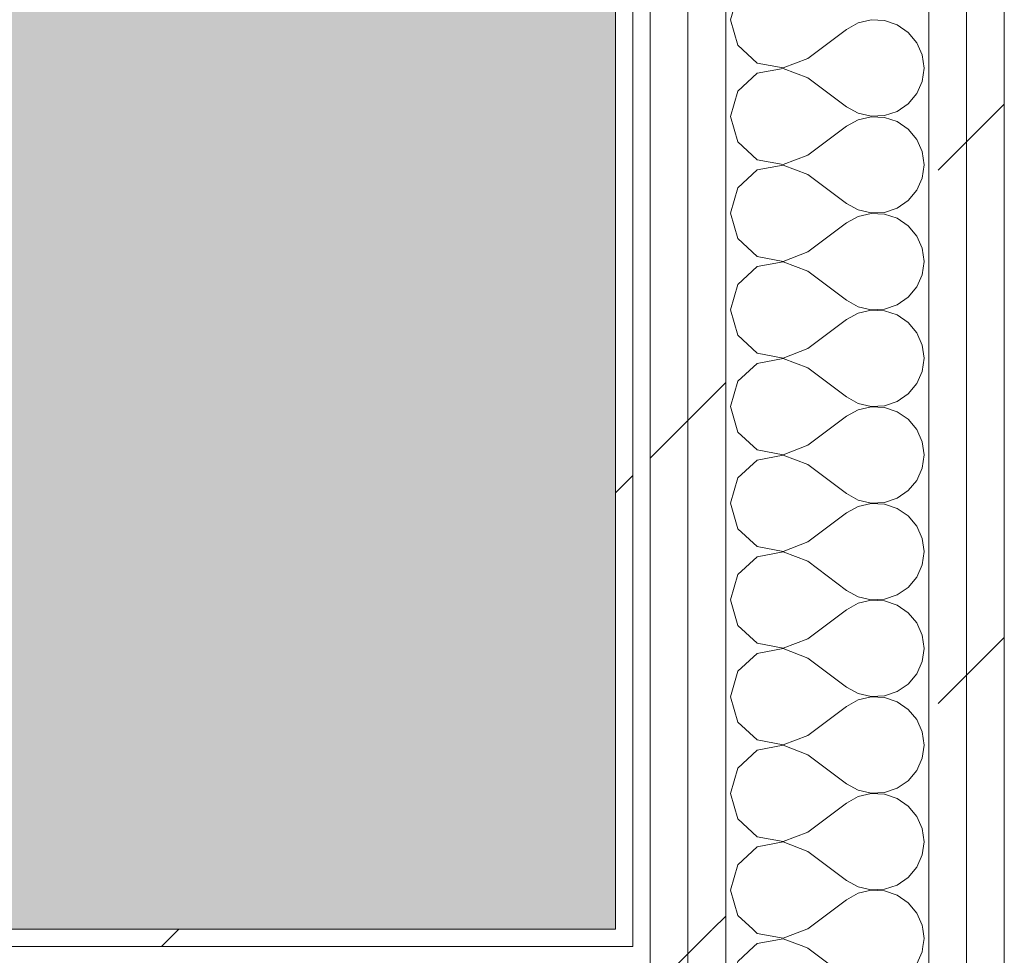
# Model space of a CAD drawing. Header units: millimetres. Extents: x -40968 to 13979, y -19284 to 4746.
# Tile 202 of 234: x -12634 to -12295, y -1006 to -683. Entities that reach past the tile are written whole.
import ezdxf
from ezdxf.enums import TextEntityAlignment as Align

# ---------------------------------------------------------------- set-up
doc = ezdxf.new("R2010")
doc.units = ezdxf.units.MM
doc.header["$MEASUREMENT"] = 0
doc.linetypes.add('Wipeout_Contour', pattern=[1000, 0, -1000])
doc.layers.add('Nuevo_05_AUX_Treball', color=7, linetype='Continuous')
doc.layers.add('Nuevo_08_E_Envans secs', color=7, linetype='Continuous')
for name, color, linetype, lineweight, true_color in [('Nuevo_05_AUX_Treball_Pluma_Nº__3', 7, 'Continuous', 5, 0xa4a4a4), ('Nuevo_08_E_Envans secs_Pluma_Nº__102', 7, 'Continuous', 5, 0xcccccc), ('Nuevo_08_E_Envans secs_Pluma_Nº__171', 171, 'Continuous', 13, 0xaaaaff), ('Nuevo_08_E_Envans secs_Pluma_Nº__177', 7, 'Continuous', 15, 0xf7e046)]:
    doc.layers.add(name, color=color, linetype=linetype, lineweight=lineweight, true_color=true_color)
doc.layers.add('Nuevo_08_E_Envans secs_Pluma_Nº__1', color=7, linetype='Continuous', lineweight=5)
doc.layers.add('Nuevo_Sellos de Zona Archicad_Pluma_Nº__6', color=7, linetype='Continuous', lineweight=5)
doc.styles.add('Estilo_Generado_1', font='txt')
pattern_1 = [(45, (0, 0), (-183.848, 183.848), [195, -65]), (45, (7e-14, 183.85), (-183.848, 183.848), [195, -65])]

# ---------------------------------------------------------------- blocks, each defined once
blk = doc.blocks.new('Planta 2_Office - Descans_1_1', base_point=(-17995.26, 748.54))
at = {"layer": 'Nuevo_05_AUX_Treball', "linetype": 'Continuous', "lineweight": 0, "true_color": 0xfee7e7}
blk.add_hatch(color=7, dxfattribs=at).paths.add_polyline_path([(-22963.42, -1128.98), (-22225.88, -1128.98), (-21025.88, -1128.98), (-18225.38, -1128.98), (-12886.81, -1128.98), (-12886.81, -996.81), (-12428.84, -996.81), (-12428.84, 1963.55), (-22963.42, 1963.55)])
at = {"layer": 'Nuevo_05_AUX_Treball_Pluma_Nº__3', "color": 253, "linetype": 'Continuous', "lineweight": 5, "true_color": 0xa4a4a4, "flags": 128}
blk.add_lwpolyline([(-22963.42, -1128.98), (-22225.88, -1128.98), (-21025.88, -1128.98), (-18225.38, -1128.98), (-12886.81, -1128.98), (-12886.81, -996.81), (-12428.84, -996.81), (-12428.84, 1963.55), (-22963.42, 1963.55)], close=True, dxfattribs=at)
at = {"layer": 'Nuevo_Sellos de Zona Archicad_Pluma_Nº__6', "color": 7, "lineweight": 5, "style": 'Estilo_Generado_1'}
for tag, p in [('ROOM_NAME', (-17995.26, 690.38)), ('ROOM_NUMBER', (-17995.26, 465.99)), ('ROOM_NET_AREA', (-17995.26, 238.62))]:
    blk.add_attdef(tag, text='', height=120, dxfattribs=at).set_placement(p, align=Align.TOP_LEFT)
blk = doc.blocks.new('Muro_93_1', base_point=(-12035.86, -1061.81))
at = {"layer": 'Nuevo_08_E_Envans secs_Pluma_Nº__1', "color": 7, "linetype": 'Continuous', "lineweight": 5}
for p, q in [((-12416.84, -1002.81), (-12416.84, -1008.81)), ((-12294.84, -1008.81), (-12294.84, -1002.81))]:
    blk.add_line(p, q, dxfattribs=at)
at = {"color": 254, "linetype": 'Wipeout_Contour', "lineweight": 0, "ltscale": 49863.976073}
blk.add_wipeout([(-12428.84, -1002.81), (-12422.84, -1002.81), (-12422.84, -996.81), (-12428.84, -996.81)], dxfattribs=at).dxf.layer = 'Nuevo_08_E_Envans secs'
at = {"layer": 'Nuevo_08_E_Envans secs_Pluma_Nº__171', "linetype": 'Continuous', "lineweight": 13, "true_color": 0xaaaaff}
h = blk.add_hatch(dxfattribs=at)
h.set_pattern_fill('Panellat_HPL_0001', color=161, style=0, pattern_type=2)
h.set_pattern_definition(pattern_1)
h.paths.add_polyline_path([(-12428.84, -1002.81), (-12422.84, -1002.81), (-12422.84, -996.81), (-12428.84, -996.81)])
at = {"layer": 'Nuevo_08_E_Envans secs_Pluma_Nº__1', "color": 7, "linetype": 'Continuous', "lineweight": 5}
blk.add_line((-12422.84, -996.81), (-12422.84, -1002.81), dxfattribs=at)
at = {"color": 254, "linetype": 'Wipeout_Contour', "lineweight": 0, "ltscale": 50789.041484}
blk.add_wipeout([(-12428.84, -996.81), (-12886.81, -996.81), (-12886.81, -1002.81), (-12428.84, -1002.81)], dxfattribs=at).dxf.layer = 'Nuevo_08_E_Envans secs'
at = {"layer": 'Nuevo_08_E_Envans secs_Pluma_Nº__171', "linetype": 'Continuous', "lineweight": 13, "true_color": 0xaaaaff}
h = blk.add_hatch(dxfattribs=at)
h.set_pattern_fill('Panellat_HPL_0001', color=161, style=0, pattern_type=2)
h.set_pattern_definition(pattern_1)
h.paths.add_polyline_path([(-12428.84, -996.81), (-12886.81, -996.81), (-12886.81, -1002.81), (-12428.84, -1002.81)])
at = {"layer": 'Nuevo_08_E_Envans secs_Pluma_Nº__1', "color": 7, "linetype": 'Continuous', "lineweight": 5}
blk.add_line((-12422.84, -1002.81), (-12886.81, -1002.81), dxfattribs=at)
at = {"layer": 'Nuevo_08_E_Envans secs_Pluma_Nº__1', "color": 7, "linetype": 'Continuous', "lineweight": 5, "flags": 128}
blk.add_lwpolyline([(-12428.84, -996.81), (-12886.81, -996.81)], dxfattribs=at)
blk = doc.blocks.new('*X276')
at = {"layer": 'Nuevo_08_E_Envans secs_Pluma_Nº__102', "color": 254, "linetype": 'Continuous', "lineweight": 5, "true_color": 0xcccccc}
for p, q in [((-12381.53, -996.81), (-12379.96, -998.24)), ((-12371.01, -999.93), (-12362.86, -996.81)), ((-12322.5, -1000), (-12322.95, -996.81)), ((-12379.96, -998.24), (-12371.01, -999.93)), ((-12371.01, -1000.07), (-12379.96, -1001.76)), ((-12363.88, -1002.81), (-12371.01, -1000.07)), ((-12322.89, -1002.81), (-12322.5, -1000)), ((-12379.96, -1001.76), (-12381.1, -1002.81))]:
    blk.add_line(p, q, dxfattribs=at)
blk = doc.blocks.new('*X277')
at = {"layer": 'Nuevo_08_E_Envans secs_Pluma_Nº__102', "color": 254, "linetype": 'Continuous', "lineweight": 5, "true_color": 0xcccccc}
for p, q in [((-12381.1, -1002.81), (-12386.68, -1007.9)), ((-12362.5, -1003.33), (-12363.88, -1002.81)), ((-12362.5, -1003.33), (-12355.21, -1008.81)), ((-12323.14, -1004.55), (-12322.89, -1002.81)), ((-12324.99, -1008.76), (-12323.14, -1004.55)), ((-12386.68, -1007.9), (-12386.94, -1008.81)), ((-12325.03, -1008.81), (-12324.99, -1008.76))]:
    blk.add_line(p, q, dxfattribs=at)
blk = doc.blocks.new('*X283')
at = {"layer": 'Nuevo_08_E_Envans secs_Pluma_Nº__102', "color": 254, "linetype": 'Continuous', "lineweight": 5, "true_color": 0xcccccc}
for p, q in [((-12386.68, -674.57), (-12389.17, -683.33)), ((-12389.17, -683.33), (-12386.68, -692.1)), ((-12345.14, -684.44), (-12349.17, -686.67)), ((-12340.67, -683.4), (-12345.14, -684.44)), ((-12336.07, -683.62), (-12340.67, -683.4)), ((-12331.72, -685.09), (-12336.07, -683.62)), ((-12327.93, -687.7), (-12331.72, -685.09)), ((-12362.5, -696.67), (-12349.17, -686.67)), ((-12324.99, -691.24), (-12327.93, -687.7)), ((-12386.68, -692.1), (-12379.96, -698.24)), ((-12323.14, -695.45), (-12324.99, -691.24)), ((-12322.5, -700), (-12323.14, -695.45)), ((-12379.96, -698.24), (-12371.01, -699.93)), ((-12371.01, -699.93), (-12362.5, -696.67)), ((-12379.96, -701.76), (-12386.68, -707.9)), ((-12371.01, -700.07), (-12379.96, -701.76)), ((-12362.5, -703.33), (-12371.01, -700.07)), ((-12323.14, -704.55), (-12322.5, -700)), ((-12362.5, -703.33), (-12349.17, -713.33)), ((-12324.99, -708.76), (-12323.14, -704.55)), ((-12386.68, -707.9), (-12389.17, -716.67)), ((-12327.93, -712.3), (-12324.99, -708.76)), ((-12331.72, -714.91), (-12327.93, -712.3)), ((-12349.17, -713.33), (-12345.14, -715.56)), ((-12345.14, -715.56), (-12340.67, -716.6)), ((-12336.07, -716.38), (-12331.72, -714.91)), ((-12389.17, -716.67), (-12386.68, -725.43)), ((-12345.14, -717.77), (-12349.17, -720)), ((-12340.67, -716.73), (-12345.14, -717.77)), ((-12340.67, -716.6), (-12336.07, -716.38)), ((-12336.07, -716.96), (-12340.67, -716.73)), ((-12331.72, -718.43), (-12336.07, -716.96)), ((-12327.93, -721.03), (-12331.72, -718.43)), ((-12362.5, -730), (-12349.17, -720)), ((-12324.99, -724.57), (-12327.93, -721.03)), ((-12386.68, -725.43), (-12379.96, -731.57)), ((-12323.14, -728.78), (-12324.99, -724.57)), ((-12322.5, -733.33), (-12323.14, -728.78)), ((-12379.96, -731.57), (-12371.01, -733.27)), ((-12371.01, -733.27), (-12362.5, -730)), ((-12379.96, -735.09), (-12386.68, -741.24)), ((-12371.01, -733.4), (-12379.96, -735.09)), ((-12362.5, -736.67), (-12371.01, -733.4)), ((-12323.14, -737.89), (-12322.5, -733.33)), ((-12362.5, -736.67), (-12349.17, -746.67)), ((-12324.99, -742.1), (-12323.14, -737.89)), ((-12386.68, -741.24), (-12389.17, -750)), ((-12327.93, -745.64), (-12324.99, -742.1)), ((-12331.72, -748.24), (-12327.93, -745.64)), ((-12349.17, -746.67), (-12345.14, -748.89)), ((-12345.14, -748.89), (-12340.67, -749.93)), ((-12340.67, -749.93), (-12336.07, -749.71)), ((-12336.07, -749.71), (-12331.72, -748.24)), ((-12389.17, -750), (-12386.68, -758.76)), ((-12345.14, -751.11), (-12349.17, -753.33)), ((-12340.67, -750.07), (-12345.14, -751.11)), ((-12336.07, -750.29), (-12340.67, -750.07)), ((-12331.72, -751.76), (-12336.07, -750.29)), ((-12327.93, -754.36), (-12331.72, -751.76)), ((-12362.5, -763.33), (-12349.17, -753.33)), ((-12324.99, -757.9), (-12327.93, -754.36)), ((-12386.68, -758.76), (-12379.96, -764.91)), ((-12323.14, -762.11), (-12324.99, -757.9)), ((-12371.01, -766.6), (-12362.5, -763.33)), ((-12322.5, -766.67), (-12323.14, -762.11)), ((-12379.96, -764.91), (-12371.01, -766.6)), ((-12371.01, -766.73), (-12379.96, -768.43)), ((-12362.5, -770), (-12371.01, -766.73)), ((-12323.14, -771.22), (-12322.5, -766.67)), ((-12379.96, -768.43), (-12386.68, -774.57)), ((-12362.5, -770), (-12349.17, -780)), ((-12324.99, -775.43), (-12323.14, -771.22)), ((-12386.68, -774.57), (-12389.17, -783.33)), ((-12327.93, -778.97), (-12324.99, -775.43)), ((-12349.17, -780), (-12345.14, -782.23)), ((-12331.72, -781.57), (-12327.93, -778.97)), ((-12389.17, -783.33), (-12386.68, -792.1)), ((-12345.14, -782.23), (-12340.67, -783.27)), ((-12340.67, -783.4), (-12345.14, -784.44)), ((-12340.67, -783.27), (-12336.07, -783.04)), ((-12336.07, -783.62), (-12340.67, -783.4)), ((-12336.07, -783.04), (-12331.72, -781.57)), ((-12331.72, -785.09), (-12336.07, -783.62)), ((-12362.5, -796.67), (-12349.17, -786.67)), ((-12345.14, -784.44), (-12349.17, -786.67)), ((-12327.93, -787.7), (-12331.72, -785.09)), ((-12324.99, -791.24), (-12327.93, -787.7)), ((-12386.68, -792.1), (-12379.96, -798.24)), ((-12323.14, -795.45), (-12324.99, -791.24)), ((-12371.01, -799.93), (-12362.5, -796.67)), ((-12322.5, -800), (-12323.14, -795.45)), ((-12379.96, -798.24), (-12371.01, -799.93)), ((-12371.01, -800.07), (-12379.96, -801.76)), ((-12362.5, -803.33), (-12371.01, -800.07)), ((-12323.14, -804.55), (-12322.5, -800)), ((-12379.96, -801.76), (-12386.68, -807.9)), ((-12362.5, -803.33), (-12349.17, -813.33)), ((-12324.99, -808.76), (-12323.14, -804.55)), ((-12386.68, -807.9), (-12389.17, -816.67)), ((-12327.93, -812.3), (-12324.99, -808.76)), ((-12349.17, -813.33), (-12345.14, -815.56)), ((-12331.72, -814.91), (-12327.93, -812.3)), ((-12389.17, -816.67), (-12386.68, -825.43)), ((-12345.14, -815.56), (-12340.67, -816.6)), ((-12340.67, -816.73), (-12345.14, -817.77)), ((-12340.67, -816.6), (-12336.07, -816.38)), ((-12336.07, -816.96), (-12340.67, -816.73)), ((-12336.07, -816.38), (-12331.72, -814.91)), ((-12331.72, -818.43), (-12336.07, -816.96)), ((-12362.5, -830), (-12349.17, -820)), ((-12345.14, -817.77), (-12349.17, -820)), ((-12327.93, -821.03), (-12331.72, -818.43)), ((-12324.99, -824.57), (-12327.93, -821.03)), ((-12386.68, -825.43), (-12379.96, -831.57)), ((-12323.14, -828.78), (-12324.99, -824.57)), ((-12371.01, -833.27), (-12362.5, -830)), ((-12322.5, -833.33), (-12323.14, -828.78)), ((-12379.96, -831.57), (-12371.01, -833.27)), ((-12371.01, -833.4), (-12379.96, -835.09)), ((-12362.5, -836.67), (-12371.01, -833.4)), ((-12323.14, -837.89), (-12322.5, -833.33)), ((-12379.96, -835.09), (-12386.68, -841.24)), ((-12362.5, -836.67), (-12349.17, -846.67)), ((-12324.99, -842.1), (-12323.14, -837.89)), ((-12386.68, -841.24), (-12389.17, -850)), ((-12327.93, -845.64), (-12324.99, -842.1)), ((-12349.17, -846.67), (-12345.14, -848.89)), ((-12331.72, -848.24), (-12327.93, -845.64)), ((-12389.17, -850), (-12386.68, -858.76)), ((-12345.14, -851.11), (-12349.17, -853.33)), ((-12345.14, -848.89), (-12340.67, -849.93)), ((-12340.67, -850.07), (-12345.14, -851.11)), ((-12340.67, -849.93), (-12336.07, -849.71)), ((-12336.07, -850.29), (-12340.67, -850.07)), ((-12336.07, -849.71), (-12331.72, -848.24)), ((-12331.72, -851.76), (-12336.07, -850.29)), ((-12362.5, -863.33), (-12349.17, -853.33)), ((-12327.93, -854.36), (-12331.72, -851.76)), ((-12324.99, -857.9), (-12327.93, -854.36)), ((-12323.14, -862.11), (-12324.99, -857.9)), ((-12386.68, -858.76), (-12379.96, -864.91)), ((-12379.96, -864.91), (-12371.01, -866.6)), ((-12371.01, -866.6), (-12362.5, -863.33)), ((-12322.5, -866.67), (-12323.14, -862.11)), ((-12379.96, -868.43), (-12386.68, -874.57)), ((-12371.01, -866.73), (-12379.96, -868.43)), ((-12362.5, -870), (-12371.01, -866.73)), ((-12323.14, -871.22), (-12322.5, -866.67)), ((-12362.5, -870), (-12349.17, -880)), ((-12324.99, -875.43), (-12323.14, -871.22)), ((-12386.68, -874.57), (-12389.17, -883.33)), ((-12327.93, -878.97), (-12324.99, -875.43)), ((-12349.17, -880), (-12345.14, -882.23)), ((-12336.07, -883.04), (-12331.72, -881.57)), ((-12331.72, -881.57), (-12327.93, -878.97)), ((-12389.17, -883.33), (-12386.68, -892.1)), ((-12345.14, -884.44), (-12349.17, -886.67)), ((-12345.14, -882.23), (-12340.67, -883.27)), ((-12340.67, -883.4), (-12345.14, -884.44)), ((-12340.67, -883.27), (-12336.07, -883.04)), ((-12336.07, -883.62), (-12340.67, -883.4)), ((-12331.72, -885.09), (-12336.07, -883.62)), ((-12327.93, -887.7), (-12331.72, -885.09)), ((-12362.5, -896.67), (-12349.17, -886.67)), ((-12324.99, -891.24), (-12327.93, -887.7)), ((-12386.68, -892.1), (-12379.96, -898.24)), ((-12323.14, -895.45), (-12324.99, -891.24)), ((-12322.5, -900), (-12323.14, -895.45)), ((-12379.96, -898.24), (-12371.01, -899.93)), ((-12371.01, -899.93), (-12362.5, -896.67)), ((-12379.96, -901.76), (-12386.68, -907.9)), ((-12371.01, -900.07), (-12379.96, -901.76)), ((-12362.5, -903.33), (-12371.01, -900.07)), ((-12323.14, -904.55), (-12322.5, -900)), ((-12362.5, -903.33), (-12349.17, -913.33)), ((-12324.99, -908.76), (-12323.14, -904.55)), ((-12386.68, -907.9), (-12389.17, -916.67)), ((-12327.93, -912.3), (-12324.99, -908.76)), ((-12331.72, -914.91), (-12327.93, -912.3)), ((-12349.17, -913.33), (-12345.14, -915.56)), ((-12345.14, -915.56), (-12340.67, -916.6)), ((-12336.07, -916.38), (-12331.72, -914.91)), ((-12389.17, -916.67), (-12386.68, -925.43)), ((-12345.14, -917.77), (-12349.17, -920)), ((-12340.67, -916.73), (-12345.14, -917.77)), ((-12340.67, -916.6), (-12336.07, -916.38)), ((-12336.07, -916.96), (-12340.67, -916.73)), ((-12331.72, -918.43), (-12336.07, -916.96)), ((-12327.93, -921.03), (-12331.72, -918.43)), ((-12362.5, -930), (-12349.17, -920)), ((-12324.99, -924.57), (-12327.93, -921.03)), ((-12386.68, -925.43), (-12379.96, -931.57)), ((-12323.14, -928.78), (-12324.99, -924.57)), ((-12322.5, -933.33), (-12323.14, -928.78)), ((-12379.96, -931.57), (-12371.01, -933.27)), ((-12371.01, -933.27), (-12362.5, -930)), ((-12379.96, -935.09), (-12386.68, -941.24)), ((-12371.01, -933.4), (-12379.96, -935.09)), ((-12362.5, -936.67), (-12371.01, -933.4)), ((-12323.14, -937.89), (-12322.5, -933.33)), ((-12362.5, -936.67), (-12349.17, -946.67)), ((-12324.99, -942.1), (-12323.14, -937.89)), ((-12386.68, -941.24), (-12389.17, -950)), ((-12327.93, -945.64), (-12324.99, -942.1)), ((-12331.72, -948.24), (-12327.93, -945.64)), ((-12349.17, -946.67), (-12345.14, -948.89)), ((-12345.14, -948.89), (-12340.67, -949.93)), ((-12340.67, -949.93), (-12336.07, -949.71)), ((-12336.07, -949.71), (-12331.72, -948.24)), ((-12389.17, -950), (-12386.68, -958.76)), ((-12362.5, -963.33), (-12349.17, -953.33)), ((-12345.14, -951.11), (-12349.17, -953.33)), ((-12340.67, -950.07), (-12345.14, -951.11)), ((-12336.07, -950.29), (-12340.67, -950.07)), ((-12331.72, -951.76), (-12336.07, -950.29)), ((-12327.93, -954.36), (-12331.72, -951.76)), ((-12324.99, -957.9), (-12327.93, -954.36)), ((-12386.68, -958.76), (-12379.96, -964.91)), ((-12323.14, -962.11), (-12324.99, -957.9)), ((-12371.01, -966.6), (-12362.5, -963.33)), ((-12322.5, -966.67), (-12323.14, -962.11)), ((-12379.96, -964.91), (-12371.01, -966.6)), ((-12371.01, -966.73), (-12379.96, -968.43)), ((-12362.5, -970), (-12371.01, -966.73)), ((-12323.14, -971.22), (-12322.5, -966.67)), ((-12379.96, -968.43), (-12386.68, -974.57)), ((-12362.5, -970), (-12349.17, -980)), ((-12324.99, -975.43), (-12323.14, -971.22)), ((-12386.68, -974.57), (-12389.17, -983.33)), ((-12327.93, -978.97), (-12324.99, -975.43)), ((-12349.17, -980), (-12345.14, -982.23)), ((-12331.72, -981.57), (-12327.93, -978.97)), ((-12389.17, -983.33), (-12386.68, -992.1)), ((-12345.14, -982.23), (-12340.67, -983.27)), ((-12340.67, -983.4), (-12345.14, -984.44)), ((-12340.67, -983.27), (-12336.07, -983.04)), ((-12336.07, -983.62), (-12340.67, -983.4)), ((-12336.07, -983.04), (-12331.72, -981.57)), ((-12331.72, -985.09), (-12336.07, -983.62)), ((-12362.5, -996.67), (-12349.17, -986.67)), ((-12345.14, -984.44), (-12349.17, -986.67)), ((-12327.93, -987.7), (-12331.72, -985.09)), ((-12324.99, -991.24), (-12327.93, -987.7)), ((-12386.68, -992.1), (-12381.53, -996.81)), ((-12323.14, -995.45), (-12324.99, -991.24)), ((-12362.86, -996.81), (-12362.5, -996.67)), ((-12322.95, -996.81), (-12323.14, -995.45))]:
    blk.add_line(p, q, dxfattribs=at)
blk = doc.blocks.new('Muro_99_1', base_point=(-12428.84, -1061.81))
at = {"layer": 'Nuevo_08_E_Envans secs', "color": 7, "lineweight": 20}
blk.add_blockref('*X277', (0, 0), dxfattribs=at)
at = {"color": 254, "linetype": 'Wipeout_Contour', "lineweight": 0, "ltscale": 50114.114114}
blk.add_wipeout([(-12428.84, 2034.55), (-12428.84, -996.81), (-12422.84, -996.81), (-12422.84, 2034.55)], dxfattribs=at).dxf.layer = 'Nuevo_08_E_Envans secs'
at = {"color": 254, "linetype": 'Wipeout_Contour', "lineweight": 0, "ltscale": 49750.344147}
blk.add_wipeout([(-12403.84, -1002.81), (-12390.84, -1002.81), (-12390.84, -996.81), (-12403.84, -996.81)], dxfattribs=at).dxf.layer = 'Nuevo_08_E_Envans secs'
at = {"color": 254, "linetype": 'Wipeout_Contour', "lineweight": 0, "ltscale": 49367.596499}
blk.add_wipeout([(-12307.84, -1002.81), (-12294.84, -1002.81), (-12294.84, -996.81), (-12307.84, -996.81)], dxfattribs=at).dxf.layer = 'Nuevo_08_E_Envans secs'
at = {"layer": 'Nuevo_08_E_Envans secs_Pluma_Nº__171', "linetype": 'Continuous', "lineweight": 13, "true_color": 0xaaaaff}
h = blk.add_hatch(dxfattribs=at)
h.set_pattern_fill('Panellat_HPL_0001', color=161, style=0, pattern_type=2)
h.set_pattern_definition(pattern_1)
h.paths.add_polyline_path([(-12428.84, 2034.55), (-12428.84, -996.81), (-12422.84, -996.81), (-12422.84, 2034.55)])
at = {"layer": 'Nuevo_08_E_Envans secs_Pluma_Nº__177', "linetype": 'Continuous', "lineweight": 15, "true_color": 0xf7e046}
h = blk.add_hatch(dxfattribs=at)
h.set_pattern_fill('Panellat_HPL_0001', color=53, style=0, pattern_type=2)
h.set_pattern_definition(pattern_1)
h.paths.add_polyline_path([(-12403.84, -1002.81), (-12390.84, -1002.81), (-12390.84, -996.81), (-12403.84, -996.81)])
h = blk.add_hatch(dxfattribs=at)
h.set_pattern_fill('Panellat_HPL_0001', color=53, style=0, pattern_type=2)
h.set_pattern_definition(pattern_1)
h.paths.add_polyline_path([(-12307.84, -1002.81), (-12294.84, -1002.81), (-12294.84, -996.81), (-12307.84, -996.81)])
at = {"layer": 'Nuevo_08_E_Envans secs_Pluma_Nº__1', "color": 7, "linetype": 'Continuous', "lineweight": 5}
for p, q in [((-12422.84, 2034.55), (-12422.84, -996.81)), ((-12422.84, -996.81), (-12422.84, -1002.81))]:
    blk.add_line(p, q, dxfattribs=at)
at = {"layer": 'Nuevo_08_E_Envans secs_Pluma_Nº__1', "color": 7, "linetype": 'Continuous', "lineweight": 5, "flags": 128}
blk.add_lwpolyline([(-12428.84, 2034.55), (-12428.84, -996.81)], dxfattribs=at)
at = {"color": 254, "linetype": 'Wipeout_Contour', "lineweight": 0, "ltscale": 49802.17604}
blk.add_wipeout([(-12416.84, -1002.81), (-12403.84, -1002.81), (-12403.84, -996.81), (-12416.84, -996.81)], dxfattribs=at).dxf.layer = 'Nuevo_08_E_Envans secs'
at = {"color": 254, "linetype": 'Wipeout_Contour', "lineweight": 0, "ltscale": 49419.425772}
blk.add_wipeout([(-12320.84, -1002.81), (-12307.84, -1002.81), (-12307.84, -996.81), (-12320.84, -996.81)], dxfattribs=at).dxf.layer = 'Nuevo_08_E_Envans secs'
at = {"layer": 'Nuevo_08_E_Envans secs_Pluma_Nº__177', "linetype": 'Continuous', "lineweight": 15, "true_color": 0xf7e046}
h = blk.add_hatch(dxfattribs=at)
h.set_pattern_fill('Panellat_HPL_0001', color=53, style=0, pattern_type=2)
h.set_pattern_definition(pattern_1)
h.paths.add_polyline_path([(-12416.84, -1002.81), (-12403.84, -1002.81), (-12403.84, -996.81), (-12416.84, -996.81)])
h = blk.add_hatch(dxfattribs=at)
h.set_pattern_fill('Panellat_HPL_0001', color=53, style=0, pattern_type=2)
h.set_pattern_definition(pattern_1)
h.paths.add_polyline_path([(-12320.84, -1002.81), (-12307.84, -1002.81), (-12307.84, -996.81), (-12320.84, -996.81)])
at = {"layer": 'Nuevo_08_E_Envans secs', "color": 7, "lineweight": 20}
blk.add_blockref('*X276', (0, 0), dxfattribs=at)
at = {"color": 254, "linetype": 'Wipeout_Contour', "lineweight": 0, "ltscale": 50052.62151}
blk.add_wipeout([(-12416.84, 2034.55), (-12416.84, -996.81), (-12403.84, -996.81), (-12403.84, 2034.55)], dxfattribs=at).dxf.layer = 'Nuevo_08_E_Envans secs'
at = {"color": 254, "linetype": 'Wipeout_Contour', "lineweight": 0, "ltscale": 49752.279157}
blk.add_wipeout([(-12403.84, -1008.81), (-12390.84, -1008.81), (-12390.84, -1002.81), (-12403.84, -1002.81)], dxfattribs=at).dxf.layer = 'Nuevo_08_E_Envans secs'
at = {"color": 254, "linetype": 'Wipeout_Contour', "lineweight": 0, "ltscale": 49369.54651}
blk.add_wipeout([(-12307.84, -1008.81), (-12294.84, -1008.81), (-12294.84, -1002.81), (-12307.84, -1002.81)], dxfattribs=at).dxf.layer = 'Nuevo_08_E_Envans secs'
at = {"layer": 'Nuevo_08_E_Envans secs_Pluma_Nº__177', "linetype": 'Continuous', "lineweight": 15, "true_color": 0xf7e046}
h = blk.add_hatch(dxfattribs=at)
h.set_pattern_fill('Panellat_HPL_0001', color=53, style=0, pattern_type=2)
h.set_pattern_definition(pattern_1)
h.paths.add_polyline_path([(-12416.84, 2034.55), (-12416.84, -996.81), (-12403.84, -996.81), (-12403.84, 2034.55)])
h = blk.add_hatch(dxfattribs=at)
h.set_pattern_fill('Panellat_HPL_0001', color=53, style=0, pattern_type=2)
h.set_pattern_definition(pattern_1)
h.paths.add_polyline_path([(-12403.84, -1008.81), (-12390.84, -1008.81), (-12390.84, -1002.81), (-12403.84, -1002.81)])
h = blk.add_hatch(dxfattribs=at)
h.set_pattern_fill('Panellat_HPL_0001', color=53, style=0, pattern_type=2)
h.set_pattern_definition(pattern_1)
h.paths.add_polyline_path([(-12307.84, -1008.81), (-12294.84, -1008.81), (-12294.84, -1002.81), (-12307.84, -1002.81)])
at = {"layer": 'Nuevo_08_E_Envans secs_Pluma_Nº__1', "color": 7, "linetype": 'Continuous', "lineweight": 5}
for p, q in [((-12416.84, 2034.55), (-12416.84, -996.81)), ((-12390.84, -1002.81), (-12390.84, -1008.81)), ((-12294.84, -1008.81), (-12294.84, -1002.81))]:
    blk.add_line(p, q, dxfattribs=at)
at = {"color": 254, "linetype": 'Wipeout_Contour', "lineweight": 0, "ltscale": 50001.04794}
blk.add_wipeout([(-12403.84, 2034.55), (-12403.84, -996.81), (-12390.84, -996.81), (-12390.84, 2034.55)], dxfattribs=at).dxf.layer = 'Nuevo_08_E_Envans secs'
at = {"color": 254, "linetype": 'Wipeout_Contour', "lineweight": 0, "ltscale": 49804.109036}
blk.add_wipeout([(-12416.84, -1008.81), (-12403.84, -1008.81), (-12403.84, -1002.81), (-12416.84, -1002.81)], dxfattribs=at).dxf.layer = 'Nuevo_08_E_Envans secs'
at = {"color": 254, "linetype": 'Wipeout_Contour', "lineweight": 0, "ltscale": 49421.373739}
blk.add_wipeout([(-12320.84, -1008.81), (-12307.84, -1008.81), (-12307.84, -1002.81), (-12320.84, -1002.81)], dxfattribs=at).dxf.layer = 'Nuevo_08_E_Envans secs'
at = {"layer": 'Nuevo_08_E_Envans secs_Pluma_Nº__177', "linetype": 'Continuous', "lineweight": 15, "true_color": 0xf7e046}
h = blk.add_hatch(dxfattribs=at)
h.set_pattern_fill('Panellat_HPL_0001', color=53, style=0, pattern_type=2)
h.set_pattern_definition(pattern_1)
h.paths.add_polyline_path([(-12403.84, 2034.55), (-12403.84, -996.81), (-12390.84, -996.81), (-12390.84, 2034.55)])
h = blk.add_hatch(dxfattribs=at)
h.set_pattern_fill('Panellat_HPL_0001', color=53, style=0, pattern_type=2)
h.set_pattern_definition(pattern_1)
h.paths.add_polyline_path([(-12416.84, -1008.81), (-12403.84, -1008.81), (-12403.84, -1002.81), (-12416.84, -1002.81)])
h = blk.add_hatch(dxfattribs=at)
h.set_pattern_fill('Panellat_HPL_0001', color=53, style=0, pattern_type=2)
h.set_pattern_definition(pattern_1)
h.paths.add_polyline_path([(-12320.84, -1008.81), (-12307.84, -1008.81), (-12307.84, -1002.81), (-12320.84, -1002.81)])
at = {"layer": 'Nuevo_08_E_Envans secs_Pluma_Nº__1', "color": 7, "linetype": 'Continuous', "lineweight": 5}
for p, q in [((-12403.84, 2034.55), (-12403.84, -996.81)), ((-12390.84, 2034.55), (-12390.84, -996.81)), ((-12416.84, -996.81), (-12416.84, -1002.81)), ((-12403.84, -996.81), (-12403.84, -1002.81)), ((-12390.84, -996.81), (-12390.84, -1002.81)), ((-12416.84, -1002.81), (-12416.84, -1008.81)), ((-12403.84, -1002.81), (-12403.84, -1008.81)), ((-12320.84, -1008.81), (-12320.84, -1002.81)), ((-12307.84, -1008.81), (-12307.84, -1002.81))]:
    blk.add_line(p, q, dxfattribs=at)
at = {"layer": 'Nuevo_08_E_Envans secs', "color": 7, "lineweight": 20}
blk.add_blockref('*X283', (0, 0), dxfattribs=at)
at = {"color": 254, "linetype": 'Wipeout_Contour', "lineweight": 0, "ltscale": 49671.791394}
blk.add_wipeout([(-12320.84, 2034.55), (-12320.84, -996.81), (-12307.84, -996.81), (-12307.84, 2034.55)], dxfattribs=at).dxf.layer = 'Nuevo_08_E_Envans secs'
at = {"layer": 'Nuevo_08_E_Envans secs_Pluma_Nº__177', "linetype": 'Continuous', "lineweight": 15, "true_color": 0xf7e046}
h = blk.add_hatch(dxfattribs=at)
h.set_pattern_fill('Panellat_HPL_0001', color=53, style=0, pattern_type=2)
h.set_pattern_definition(pattern_1)
h.paths.add_polyline_path([(-12320.84, 2034.55), (-12320.84, -996.81), (-12307.84, -996.81), (-12307.84, 2034.55)])
at = {"layer": 'Nuevo_08_E_Envans secs_Pluma_Nº__1', "color": 7, "linetype": 'Continuous', "lineweight": 5}
for p in [(-12320.84, 2034.55), (-12320.84, -1002.81)]:
    blk.add_line(p, (-12320.84, -996.81), dxfattribs=at)
at = {"color": 254, "linetype": 'Wipeout_Contour', "lineweight": 0, "ltscale": 49620.224388}
blk.add_wipeout([(-12307.84, 2034.55), (-12307.84, -996.81), (-12294.84, -996.81), (-12294.84, 2034.55)], dxfattribs=at).dxf.layer = 'Nuevo_08_E_Envans secs'
at = {"layer": 'Nuevo_08_E_Envans secs_Pluma_Nº__177', "linetype": 'Continuous', "lineweight": 15, "true_color": 0xf7e046}
h = blk.add_hatch(dxfattribs=at)
h.set_pattern_fill('Panellat_HPL_0001', color=53, style=0, pattern_type=2)
h.set_pattern_definition(pattern_1)
h.paths.add_polyline_path([(-12307.84, 2034.55), (-12307.84, -996.81), (-12294.84, -996.81), (-12294.84, 2034.55)])
at = {"layer": 'Nuevo_08_E_Envans secs_Pluma_Nº__1', "color": 7, "linetype": 'Continuous', "lineweight": 5}
for p, q in [((-12307.84, 2034.55), (-12307.84, -996.81)), ((-12294.84, 2034.55), (-12294.84, -996.81)), ((-12307.84, -1002.81), (-12307.84, -996.81)), ((-12294.84, -1002.81), (-12294.84, -996.81))]:
    blk.add_line(p, q, dxfattribs=at)

msp = doc.modelspace()

# ---------------------------------------------------------------- linework, layer by layer
at = {"layer": 'Nuevo_05_AUX_Treball', "color": 7, "linetype": 'Continuous', "lineweight": 0, "true_color": 0xfee7e7, "flags": 128}
msp.add_lwpolyline([(-22963.42, -1128.98), (-22225.88, -1128.98), (-21025.88, -1128.98), (-18225.38, -1128.98), (-12886.81, -1128.98), (-12886.81, -996.81), (-12428.84, -996.81), (-12428.84, 1963.55), (-22963.42, 1963.55)], close=True, dxfattribs=at)

# ---------------------------------------------------------------- block references
at = {"layer": 'Nuevo_05_AUX_Treball', "color": 7, "linetype": 'Continuous', "lineweight": 5}
msp.add_blockref('Planta 2_Office - Descans_1_1', (-17995.26, 748.54), dxfattribs=at)

# ---------------------------------------------------------------- next in the draw order: block references
at = {"layer": 'Nuevo_08_E_Envans secs', "color": 7, "lineweight": 20}
msp.add_blockref('Muro_93_1', (-12035.86, -1061.81), dxfattribs=at)

# ---------------------------------------------------------------- next in the draw order: block references
msp.add_blockref('Muro_99_1', (-12428.84, -1061.81), dxfattribs=at)

doc.saveas('drawing.dxf')
